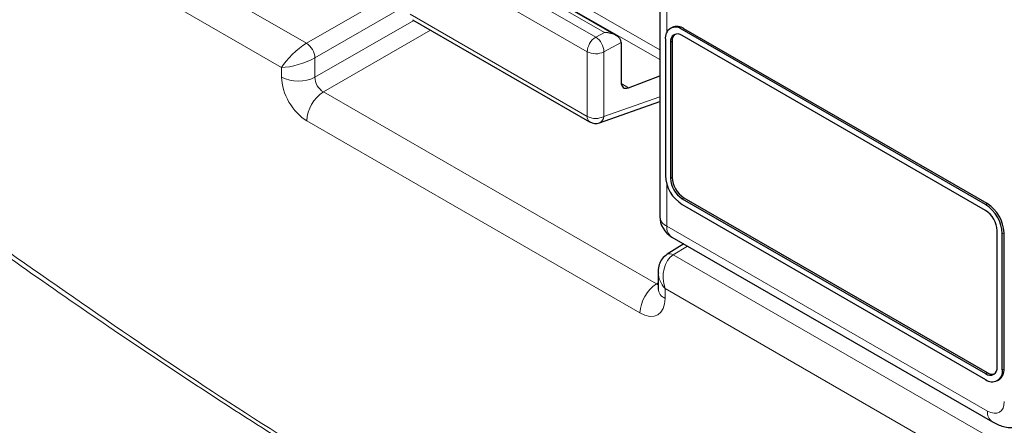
# Paper-space layout 'Blatt2' of a CAD drawing. Header units: millimetres. Extents: x 5 to 418, y 2 to 292.
# Tile 9 of 84: x 89 to 105, y 171 to 178. Entities that reach past the tile are written whole.
import ezdxf

# ---------------------------------------------------------------- set-up
doc = ezdxf.new("R2010")
doc.units = ezdxf.units.MM

psp = doc.layouts.new('Blatt2')

# ---------------------------------------------------------------- linework, layer by layer
at = {"color": 7, "linetype": 'Continuous', "lineweight": 18}
for p, q in [((88.038, 180.858), (93.591, 177.652)), ((93.171, 177.247), (87.76, 180.371)), ((95.299, 179.98), (99.522, 177.542)), ((95.257, 179.84), (99.522, 177.378)), ((99.639, 179.716), (99.639, 177.835)), ((98.591, 177.834), (95.611, 179.554)), ((95.472, 179.474), (98.447, 177.756)), ((98.303, 177.51), (95.328, 179.227)), ((93.591, 177.652), (95.269, 178.622)), ((95.269, 178.295), (93.732, 177.408)), ((95.328, 178.141), (98.303, 176.424)), ((93.732, 177.081), (95.39, 178.038)), ((99.898, 177.882), (99.927, 177.898)), ((95.672, 177.875), (93.873, 176.836)), ((98.447, 177.756), (98.591, 177.834)), ((98.873, 177.665), (98.583, 177.509)), ((99.7, 177.67), (99.729, 177.686)), ((93.732, 177.408), (93.732, 177.081)), ((98.303, 176.424), (98.303, 177.51)), ((98.583, 177.509), (98.583, 176.422)), ((93.171, 177.084), (93.171, 177.247)), ((98.875, 176.974), (98.996, 176.904)), ((93.873, 176.836), (99.465, 173.608)), ((98.583, 176.422), (99.522, 176.752)), ((99.187, 173.121), (93.595, 176.349)), ((99.7, 175.383), (99.729, 175.4)), ((99.639, 175.289), (99.639, 174.58)), ((99.898, 175.041), (99.927, 175.057)), ((104.99, 174.943), (105.018, 174.959)), ((99.639, 174.58), (105.023, 171.472)), ((105.272, 174.453), (105.301, 174.469)), ((99.985, 174.245), (99.748, 174.098)), ((99.748, 174.098), (105.3, 170.893)), ((99.465, 173.608), (99.494, 173.626)), ((105.022, 170.406), (99.611, 173.529)), ((99.611, 173.529), (99.611, 173.366)), ((104.99, 172.101), (105.018, 172.118)), ((105.272, 172.167), (105.301, 172.183))]:
    psp.add_line(p, q, dxfattribs=at)
at = {"color": 7, "linetype": 'Continuous', "lineweight": 25}
for p, q in [((99.522, 179.879), (99.522, 174.743)), ((98.788, 177.785), (95.608, 179.62)), ((95.37, 178.049), (98.344, 176.332)), ((99.727, 177.918), (99.698, 177.902)), ((104.99, 174.943), (99.898, 177.882)), ((105.018, 174.959), (99.927, 177.898)), ((99.616, 177.719), (99.616, 175.432)), ((104.99, 174.845), (99.898, 177.784)), ((98.873, 177.665), (98.873, 176.997)), ((99.7, 177.67), (99.7, 175.383)), ((99.729, 177.686), (99.729, 175.4)), ((98.996, 176.904), (99.522, 177.107)), ((98.511, 176.317), (99.522, 176.672)), ((99.898, 175.041), (104.99, 172.101)), ((99.898, 174.943), (104.99, 172.003)), ((99.927, 175.057), (105.018, 172.118)), ((105.188, 172.216), (105.188, 174.502)), ((105.272, 172.167), (105.272, 174.453)), ((105.301, 172.183), (105.301, 174.469)), ((99.925, 174.28), (99.645, 174.106)), ((99.722, 174.397), (105.106, 171.289)), ((99.494, 173.808), (99.494, 173.529)), ((105.19, 171.984), (105.218, 172))]:
    psp.add_line(p, q, dxfattribs=at)
for centre, radius, start, end in [((99.788, 177.747), 0.175, 50.7967, 189.214), ((99.81, 177.735), 0.201, 54.3824, 114.3071), ((99.821, 177.689), 0.122, 50.7967, 189.214), ((99.876, 177.699), 0.148, 134.0045, 184.8598), ((98.444, 176.505), 0.2, 240.0027, 289.3798), ((100.23, 175.46), 0.615, 182.6055, 237.3945), ((100.159, 175.419), 0.43, 182.6055, 237.3945), ((100.13, 175.403), 0.43, 182.6055, 237.3945), ((104.658, 174.425), 0.615, 2.6055, 57.3945), ((104.687, 174.441), 0.615, 2.6055, 57.3945), ((99.922, 174.743), 0.4, 180, 240.0027), ((104.758, 174.483), 0.43, 2.6055, 57.3945), ((105.067, 172.196), 0.122, 230.7967, 9.214), ((105.1, 172.139), 0.175, 230.7967, 9.214), ((105.102, 172.239), 0.148, 235.1435, 285.9932), ((105.105, 172.161), 0.197, 305.0133, 6.2988)]:
    psp.add_arc(centre, radius, start, end, dxfattribs=at)
at = {"color": 7, "linetype": 'Continuous', "lineweight": 18}
for centre, radius, start, end in [((98.609, 177.496), 0.307, 121.9772, 177.4454), ((98.276, 177.501), 0.307, 1.4471, 56.2436), ((93.415, 177.388), 0.317, 3.5222, 56.4778), ((98.444, 177.784), 0.308, 242.6565, 296.7662), ((93.454, 177.631), 0.616, 242.6565, 296.7662), ((94.211, 176.32), 0.616, 123.2297, 177.3477), ((98.403, 176.414), 0.101, 174.3555, 234.3323), ((98.444, 176.697), 0.308, 242.6565, 296.7662), ((98.459, 176.43), 0.124, 294.3783, 356.6373), ((99.719, 174.761), 0.198, 185.0787, 246.2415), ((99.835, 174.559), 0.198, 173.763, 234.9248), ((99.689, 174.017), 0.1, 54.4735, 116.3419), ((99.803, 173.093), 0.616, 123.2297, 177.3477), ((99.686, 173.543), 0.192, 184.1293, 247.1908), ((105.219, 171.451), 0.198, 173.7645, 234.9088)]:
    psp.add_arc(centre, radius, start, end, dxfattribs=at)
at = {"color": 7, "linetype": 'Continuous', "lineweight": 25}
for centre, major_axis, ratio, start_param, end_param in [((98.588, 177.669), (0.285, -0.004), 0.577293, 0.017527, 1.570871), ((98.732, 177.746), (-0.1, 0.173), 0.577206, 3.92692, 3.944678), ((99.017, 177.078), (0.103, 0.172), 0.587369, 2.36515, 3.78643)]:
    psp.add_ellipse(centre, major_axis=major_axis, ratio=ratio, start_param=start_param, end_param=end_param, dxfattribs=at)
at = {"color": 7, "linetype": 'Continuous', "lineweight": 18}
for centre, major_axis, ratio, start_param, end_param in [((93.454, 177.41), (0.307, 0.283), 0.264838, 0.885369, 2.438712), ((93.454, 177.41), (0.399, 0.125), 0.264711, 3.844438, 5.397781), ((93.596, 176.839), (-0.3, 0.52), 0.577557, 0.785632, 2.356124), ((93.878, 177.002), (-0.1, 0.173), 0.618558, 0.785635, 2.356127), ((99.894, 173.693), (-0.053, 0.438), 0.71152, 0.311367, 1.86471), ((99.894, 173.693), (0.353, -0.265), 0.711499, 3.664378, 4.418325), ((99.47, 173.774), (-0.09, 0.179), 0.575107, 2.391031, 2.605162), ((99.187, 173.611), (-0.3, 0.52), 0.577206, 2.356428, 3.92692), ((105.023, 171.799), (-0.2, 0.347), 0.577206, 2.356428, 3.92692)]:
    psp.add_ellipse(centre, major_axis=major_axis, ratio=ratio, start_param=start_param, end_param=end_param, dxfattribs=at)
for points, knots in [([(87.619, 174.827), (89.081, 173.796), (92.012, 171.731), (96.417, 169.048), (100.812, 166.655), (103.711, 165.351), (105.164, 164.698)], [0, 0, 0, 0, 0.250822, 0.502682, 0.750834, 1, 1, 1, 1]), ([(105.183, 164.614), (104.46, 164.931), (103.013, 165.567), (100.832, 166.627), (98.643, 167.766), (96.688, 168.857), (94.971, 169.868), (93.495, 170.774), (92.019, 171.717), (90.544, 172.697), (89.077, 173.706), (88.103, 174.405), (87.619, 174.753)], [0, 0, 0, 0, 0.124016, 0.248154, 0.372669, 0.497311, 0.581158, 0.665006, 0.748892, 0.832895, 0.916936, 1, 1, 1, 1])]:
    psp.add_open_spline(points, degree=3, knots=knots, dxfattribs=at)
at = {"color": 7, "linetype": 'Continuous', "lineweight": 25}
for points, knots in [([(99.645, 174.106), (99.615, 174.083), (99.556, 174.037), (99.509, 173.933), (99.489, 173.85), (99.496, 173.801), (99.497, 173.792)], [0, 0, 0, 0, 0.309312, 0.603282, 0.923148, 1, 1, 1, 1]), ([(99.494, 173.529), (99.493, 173.52), (99.492, 173.51), (99.493, 173.514), (99.493, 173.515)], [0, 0, 0, 0, 0.911933, 1, 1, 1, 1]), ([(105.106, 171.289), (105.166, 171.26), (105.292, 171.2), (105.498, 171.184), (105.622, 171.236), (105.679, 171.259)], [0, 0, 0, 0, 0.333697, 0.697753, 1, 1, 1, 1])]:
    psp.add_open_spline(points, degree=3, knots=knots, dxfattribs=at)

doc.saveas('drawing.dxf')
